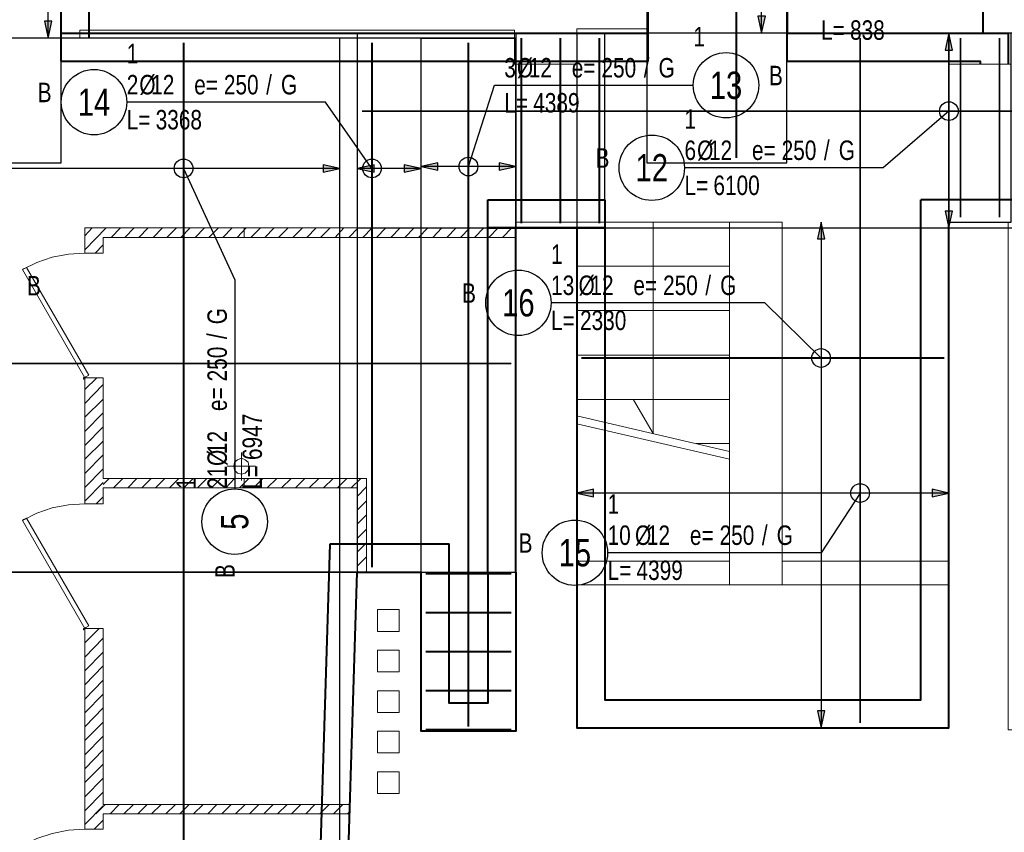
# Model space of a CAD drawing. Header units: millimetres. Extents: x -35363 to 17197, y 5744 to 29461.
# Tile 12 of 29: x -5029 to 1294, y 10625 to 15842. Entities that reach past the tile are written whole.
import ezdxf
from ezdxf.enums import TextEntityAlignment as Align

# ---------------------------------------------------------------- set-up
doc = ezdxf.new("R2010")
doc.units = ezdxf.units.MM
doc.layers.add('BZ_obpp', color=6, linetype='Continuous', plot=False)
doc.layers.add('BZ_pom', color=6, linetype='Continuous', plot=False)
for name, color, linetype in [('BZ_odn', 1, 'Continuous'), ('BZ_opi1', 7, 'Continuous'), ('BZ_opi2', 4, 'Continuous'), ('BZ_P_pow', 101, 'Continuous'), ('BZ_wym', 1, 'Continuous')]:
    doc.layers.add(name, color=color, linetype=linetype)
doc.layers.add('WB_ŻELBET', color=4, linetype='Continuous', lineweight=40)
doc.styles.add('BIKTBG', font='txt', dxfattribs={"width": 0.85})
doc.styles.add('BIKTS', font='bikromsw.shx', dxfattribs={"width": 0.85})
doc.styles.add('BIKWYM', font='bikromsw.shx', dxfattribs={"width": 0.8})
doc.dimstyles.new('BZ_ST_50_mm', dxfattribs={"dimscale": 5, "dimtxt": 25, "dimasz": 1.666667, "dimexe": 24, "dimexo": 0, "dimgap": 0, "dimtad": 0, "dimdec": 1, "dimrnd": 0.5, "dimdsep": 46, "dimtxsty": 'BIKWYM', "dimblk": 'WYM-ST', "dimcen": 0, "dimdle": 20, "dimclrd": 256, "dimclre": 256, "dimclrt": 7, "dimadec": 0, "dimazin": 0, "dimtfac": 0.033333, "dimtdec": 1, "dimtix": 1, "dimtmove": 2, "dimatfit": 3, "dimldrblk": 'WYM-ST', "dimfxl": 0, "dimtvp": 0.8, "dimtolj": 1, "dimtzin": 0, "dimarcsym": 0})

# ---------------------------------------------------------------- blocks, each defined once
blk = doc.blocks.new('bik_BlkOpPretPow', base_point=(-23.7, 3382.3))
at = {"layer": 'BZ_opi1', "style": 'BIKTS', "width": 0.8}
for tag, p in [('SZTUK', (425.3, 3432.3)), ('PRZEDR_FI', (1030, 3432.3)), ('PRZEKROJ', (1106.2, 3432.3)), ('PRZEDR_E', (1382.4, 3432.3)), ('ROZSTAW', (1572.9, 3432.3)), ('PRZEDR_U', (1844.3, 3432.3)), ('SYMBOL', (1939.6, 3432.3)), ('PRZEDR_L', (38.8, 3207.3)), ('DLUGOSC', (224.5, 3207.3)), ('DLUGOSC_SRD', (586.4, 3207.3)), ('UWAGA', (38.8, 3019.8))]:
    blk.add_attdef(tag, p, '', height=125, dxfattribs=at)
at = {"layer": 'BZ_opi1', "style": 'BIKTS', "width": 0.8, "flags": 3}
for tag in ['GATUNEK', 'PRZEDR_SZT']:
    blk.add_attdef(tag, (2162.8, 2119.8), '', height=125, dxfattribs=at)
at = {"layer": 'BZ_opi2', "style": 'BIKTBG', "width": 0.8}
for tag, p in [('PRZEDR_NR', (38.8, 3432.3)), ('NUMER', (235.8, 3432.3))]:
    blk.add_attdef(tag, p, '', height=175, dxfattribs=at)
at = {"layer": 'BZ_pom', "width": 0.8}
for tag, p, height, style in [('POZYCJA', (2162.8, 3432.3), 175, 'BIKTBG'), ('METODA_L', (2162.8, 3207.3), 125, 'BIKTS')]:
    blk.add_attdef(tag, p, '', height=height, dxfattribs=dict(at, style=style))
at = {"layer": 'BZ_wym', "style": 'BIKTS', "width": 0.8, "flags": 3}
for tag, p in [('TYP_PRETA', (2162.8, 3244.8)), ('ID', (2162.8, 3057.3)), ('ID_C', (2162.8, 2869.8)), ('EURO_KOD', (2162.8, 2682.3)), ('HAK_1', (2162.8, 2494.8)), ('HAK_2', (2162.8, 2307.3)), ('b_atr_0', (2162.8, 2119.8))]:
    blk.add_attdef(tag, p, '', height=125, dxfattribs=at)
blk = doc.blocks.new('WYM-ST')
blk.add_hatch(color=256).paths.add_polyline_path([(0, 0), (-13, 2.88), (-13, -2.88)])
blk.add_lwpolyline([(0, 0), (-13, 2.88), (-13, -2.88), (0, 0)])
blk = doc.blocks.new('*D69')
at = {"layer": 'BZ_odn', "lineweight": -2}
blk.add_line((-2980.5, 14886.8), (-7971.9, 14886.8), dxfattribs=at)
at = {"layer": 'Defpoints', "color": 0}
for p in [(-7980.2, 14886.8), (-7980.2, 14886.8), (-2972.2, 14886.8)]:
    blk.add_point(p, dxfattribs=at)
at = {"layer": 'BZ_odn', "linetype": 'ByBlock', "lineweight": -2, "xscale": 8.333333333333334, "yscale": 8.333333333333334, "zscale": 8.333333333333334, "rotation": 180}
blk.add_blockref('WYM-ST', (-7980.2, 14886.8), dxfattribs=at)
at = {"layer": 'BZ_odn', "linetype": 'ByBlock', "lineweight": -2, "xscale": 8.333333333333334, "yscale": 8.333333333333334, "zscale": 8.333333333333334}
blk.add_blockref('WYM-ST', (-2972.2, 14886.8), dxfattribs=at)
blk = doc.blocks.new('*D71')
at = {"layer": 'BZ_odn', "lineweight": -2}
blk.add_line((-4846.1, 15731.5), (-4846.1, 16184.6), dxfattribs=at)
at = {"layer": 'Defpoints', "color": 0}
for p in [(-4846.1, 16192.9), (-4846.1, 16192.9), (-4846.1, 15723.2)]:
    blk.add_point(p, dxfattribs=at)
at = {"layer": 'BZ_odn', "linetype": 'ByBlock', "lineweight": -2, "xscale": 8.333333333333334, "yscale": 8.333333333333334, "zscale": 8.333333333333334}
for p, rotation in [((-4846.1, 16192.9), 90), ((-4846.1, 15723.2), 270)]:
    blk.add_blockref('WYM-ST', p, dxfattribs=dict(at, rotation=rotation))
blk = doc.blocks.new('*D76')
at = {"layer": 'BZ_odn', "lineweight": -2}
blk.add_line((937.7, 14512.9), (937.7, 15746.6), dxfattribs=at)
at = {"layer": 'Defpoints', "color": 0}
for p in [(937.7, 15754.9), (937.7, 15754.9), (937.7, 14504.5)]:
    blk.add_point(p, dxfattribs=at)
at = {"layer": 'BZ_odn', "linetype": 'ByBlock', "lineweight": -2, "xscale": 8.333333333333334, "yscale": 8.333333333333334, "zscale": 8.333333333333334}
for p, rotation in [((937.7, 15754.9), 90), ((937.7, 14504.5), 270)]:
    blk.add_blockref('WYM-ST', p, dxfattribs=dict(at, rotation=rotation))
blk = doc.blocks.new('*D77')
at = {"layer": 'BZ_odn', "lineweight": -2}
blk.add_line((-1850.7, 14898.8), (-2443.4, 14898.8), dxfattribs=at)
at = {"layer": 'Defpoints', "color": 0}
for p in [(-2451.7, 14898.8), (-2451.7, 14898.8), (-1842.4, 14898.8)]:
    blk.add_point(p, dxfattribs=at)
at = {"layer": 'BZ_odn', "linetype": 'ByBlock', "lineweight": -2, "xscale": 8.333333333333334, "yscale": 8.333333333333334, "zscale": 8.333333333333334, "rotation": 180}
blk.add_blockref('WYM-ST', (-2451.7, 14898.8), dxfattribs=at)
at = {"layer": 'BZ_odn', "linetype": 'ByBlock', "lineweight": -2, "xscale": 8.333333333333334, "yscale": 8.333333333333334, "zscale": 8.333333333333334}
blk.add_blockref('WYM-ST', (-1842.4, 14898.8), dxfattribs=at)
blk = doc.blocks.new('*D78')
at = {"layer": 'BZ_odn', "lineweight": -2}
blk.add_line((-2460.1, 14886.8), (-2852.8, 14886.8), dxfattribs=at)
at = {"layer": 'Defpoints', "color": 0}
for p in [(-2861.1, 14886.8), (-2861.1, 14886.8), (-2451.7, 14886.8)]:
    blk.add_point(p, dxfattribs=at)
at = {"layer": 'BZ_odn', "linetype": 'ByBlock', "lineweight": -2, "xscale": 8.333333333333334, "yscale": 8.333333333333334, "zscale": 8.333333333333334, "rotation": 180}
blk.add_blockref('WYM-ST', (-2861.1, 14886.8), dxfattribs=at)
at = {"layer": 'BZ_odn', "linetype": 'ByBlock', "lineweight": -2, "xscale": 8.333333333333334, "yscale": 8.333333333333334, "zscale": 8.333333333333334}
blk.add_blockref('WYM-ST', (-2451.7, 14886.8), dxfattribs=at)
blk = doc.blocks.new('*D79')
at = {"layer": 'BZ_odn', "lineweight": -2}
blk.add_line((929.4, 12802.8), (-1443.7, 12802.8), dxfattribs=at)
at = {"layer": 'Defpoints', "color": 0}
for p in [(-1452, 12802.8), (-1452, 12802.8), (937.7, 12802.8)]:
    blk.add_point(p, dxfattribs=at)
at = {"layer": 'BZ_odn', "linetype": 'ByBlock', "lineweight": -2, "xscale": 8.333333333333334, "yscale": 8.333333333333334, "zscale": 8.333333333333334, "rotation": 180}
blk.add_blockref('WYM-ST', (-1452, 12802.8), dxfattribs=at)
at = {"layer": 'BZ_odn', "linetype": 'ByBlock', "lineweight": -2, "xscale": 8.333333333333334, "yscale": 8.333333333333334, "zscale": 8.333333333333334}
blk.add_blockref('WYM-ST', (937.7, 12802.8), dxfattribs=at)
blk = doc.blocks.new('*D80')
at = {"layer": 'BZ_odn', "lineweight": -2}
blk.add_line((117.2, 14534.3), (117.2, 11304.3), dxfattribs=at)
at = {"layer": 'Defpoints', "color": 0}
for p in [(117.2, 14542.6), (117.2, 11296), (117.2, 11296)]:
    blk.add_point(p, dxfattribs=at)
at = {"layer": 'BZ_odn', "linetype": 'ByBlock', "lineweight": -2, "xscale": 8.333333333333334, "yscale": 8.333333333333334, "zscale": 8.333333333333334}
for p, rotation in [((117.2, 14542.6), 90), ((117.2, 11296), 270)]:
    blk.add_blockref('WYM-ST', p, dxfattribs=dict(at, rotation=rotation))
blk = doc.blocks.new('*D82')
at = {"layer": 'BZ_odn', "lineweight": -2}
blk.add_line((-264.5, 15763.3), (-264.5, 16286.1), dxfattribs=at)
at = {"layer": 'Defpoints', "color": 0}
for p in [(-264.5, 16294.5), (-264.5, 16294.5), (-264.5, 15754.9)]:
    blk.add_point(p, dxfattribs=at)
at = {"layer": 'BZ_odn', "linetype": 'ByBlock', "lineweight": -2, "xscale": 8.333333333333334, "yscale": 8.333333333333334, "zscale": 8.333333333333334}
for p, rotation in [((-264.5, 16294.5), 90), ((-264.5, 15754.9), 270)]:
    blk.add_blockref('WYM-ST', p, dxfattribs=dict(at, rotation=rotation))

msp = doc.modelspace()

# ---------------------------------------------------------------- linework, layer by layer
at = {"color": 7, "linetype": 'Continuous', "lineweight": 9}
for p, q in [((-100.06, 16294.47), (-100.06, 15754.95)), ((-1851.91, 15723.21), (-1851.91, 15773.99)), ((-1001.38, 15783.51), (-1452.03, 15783.51)), ((-4641.56, 15723.21), (-1851.91, 15723.21)), ((-1851.91, 15723.21), (-1851.91, 15555.01)), ((-1842.39, 14542.61), (-1452.03, 14542.61)), ((-1842.39, 14542.61), (-1842.39, 11273.75)), ((-1452.03, 14542.61), (-1452.03, 11295.97)), ((-1452.03, 14542.61), (-471.38, 14542.61)), ((-131.79, 14542.61), (-131.79, 12213.15)), ((-4473.35, 14504.53), (-4609.82, 14364.89)), ((-4562.21, 14504.53), (-4609.82, 14453.75)), ((-1842.39, 14504.53), (-4609.82, 14504.53)), ((-4609.82, 14504.53), (-4609.82, 14342.67)), ((-4381.32, 14504.53), (-4441.61, 14444.23)), ((-4292.45, 14504.53), (-4352.75, 14444.23)), ((-4203.59, 14504.53), (-4263.89, 14444.23)), ((-4111.56, 14504.53), (-4171.85, 14444.23)), ((-4022.69, 14504.53), (-4082.99, 14444.23)), ((-3933.83, 14504.53), (-3994.13, 14444.23)), ((-3841.79, 14504.53), (-3902.09, 14444.23)), ((-3752.93, 14504.53), (-3813.23, 14444.23)), ((-3664.07, 14504.53), (-3724.37, 14444.23)), ((-3575.21, 14504.53), (-3632.33, 14444.23)), ((-3587.9, 14504.53), (-3540.3, 14504.53)), ((-3587.9, 14444.23), (-3587.9, 14504.53)), ((-3483.17, 14504.53), (-3543.47, 14444.23)), ((-3394.31, 14504.53), (-3454.61, 14444.23)), ((-3305.45, 14504.53), (-3365.75, 14444.23)), ((-3213.41, 14504.53), (-3273.71, 14444.23)), ((-3124.55, 14504.53), (-3184.85, 14444.23)), ((-3035.69, 14504.53), (-3095.99, 14444.23)), ((-2946.82, 14504.53), (-3003.95, 14444.23)), ((-2854.79, 14504.53), (-2915.09, 14444.23)), ((-2765.93, 14504.53), (-2826.23, 14444.23)), ((-2677.06, 14504.53), (-2737.36, 14444.23)), ((-2585.03, 14504.53), (-2645.33, 14444.23)), ((-2496.17, 14504.53), (-2556.47, 14444.23)), ((-2407.3, 14504.53), (-2467.6, 14444.23)), ((-2318.44, 14504.53), (-2375.57, 14444.23)), ((-2226.41, 14504.53), (-2286.7, 14444.23)), ((-2137.54, 14504.53), (-2197.84, 14444.23)), ((-2048.68, 14504.53), (-2108.98, 14444.23)), ((-1956.64, 14504.53), (-2016.94, 14444.23)), ((-1867.78, 14504.53), (-1928.08, 14444.23)), ((-1842.39, 14444.23), (-4492.39, 14444.23)), ((-4492.39, 14444.23), (-4492.39, 14342.67)), ((-4006.82, 14444.23), (-3908.44, 14444.23)), ((-3587.9, 14444.23), (-3638.68, 14444.23)), ((-3587.9, 14444.23), (-3638.68, 14444.23)), ((-4492.39, 14396.62), (-4543.17, 14342.67)), ((-4609.82, 14342.67), (-4492.39, 14342.67)), ((-1452.03, 14260.16), (-471.38, 14260.16)), ((-1452.03, 13974.53), (-471.38, 13974.53)), ((-1452.03, 13688.9), (-471.38, 13688.9)), ((-4533.65, 13542.91), (-4609.82, 13466.74)), ((-4609.82, 12733.63), (-4609.82, 13542.91)), ((-4609.82, 13542.91), (-4492.39, 13542.91)), ((-4492.39, 12895.49), (-4492.39, 13542.91)), ((-4492.39, 13498.48), (-4609.82, 13377.88)), ((-4492.39, 13406.44), (-4609.82, 13289.02)), ((-1452.03, 13403.27), (-471.38, 13403.27)), ((-4492.39, 13317.58), (-4609.82, 13196.98)), ((-471.38, 13070.04), (-1452.03, 13298.54)), ((-4492.39, 13228.72), (-4609.82, 13108.12)), ((-471.38, 13019.26), (-1452.03, 13247.76)), ((-4492.39, 13136.68), (-4609.82, 13019.26)), ((-684.01, 13120.82), (-471.38, 13120.82)), ((-4492.39, 13047.82), (-4609.82, 12927.22)), ((-4492.39, 12958.96), (-4609.82, 12838.36)), ((-4492.39, 12870.1), (-4609.82, 12749.5)), ((-4454.31, 12895.49), (-4492.39, 12857.4)), ((-2800.84, 12895.49), (-4492.39, 12895.49)), ((-2861.14, 12835.19), (-4492.39, 12835.19)), ((-4492.39, 12733.63), (-4492.39, 12835.19)), ((-4365.45, 12895.49), (-4425.75, 12835.19)), ((-4276.59, 12895.49), (-4333.71, 12835.19)), ((-4184.55, 12895.49), (-4244.85, 12835.19)), ((-4095.69, 12895.49), (-4155.99, 12835.19)), ((-4006.82, 12895.49), (-4067.12, 12835.19)), ((-4006.82, 12835.19), (-3908.44, 12835.19)), ((-3914.79, 12895.49), (-3975.09, 12835.19)), ((-3825.93, 12895.49), (-3886.23, 12835.19)), ((-3737.06, 12895.49), (-3797.36, 12835.19)), ((-3648.2, 12895.49), (-3705.33, 12835.19)), ((-3587.9, 12895.49), (-3638.68, 12895.49)), ((-3587.9, 12895.49), (-3638.68, 12895.49)), ((-3587.9, 12835.19), (-3638.68, 12835.19)), ((-3587.9, 12835.19), (-3638.68, 12835.19)), ((-3556.17, 12895.49), (-3616.47, 12835.19)), ((-3587.9, 12835.19), (-3587.9, 12895.49)), ((-3467.3, 12895.49), (-3527.6, 12835.19)), ((-3378.44, 12895.49), (-3438.74, 12835.19)), ((-3286.41, 12895.49), (-3346.7, 12835.19)), ((-3197.54, 12895.49), (-3257.84, 12835.19)), ((-3108.68, 12895.49), (-3168.98, 12835.19)), ((-3016.64, 12895.49), (-3076.94, 12835.19)), ((-2927.78, 12895.49), (-2988.08, 12835.19)), ((-2838.92, 12895.49), (-2899.22, 12835.19)), ((-2800.84, 12841.53), (-2861.14, 12781.23)), ((-2861.14, 12295.67), (-2861.14, 12835.19)), ((-2800.84, 12295.67), (-2800.84, 12895.49)), ((-4492.39, 12778.06), (-4536.82, 12733.63)), ((-4609.82, 12733.63), (-4492.39, 12733.63)), ((-2800.84, 12752.67), (-2861.14, 12692.37)), ((-2800.84, 12663.81), (-2861.14, 12603.51)), ((-2800.84, 12571.77), (-2861.14, 12511.47)), ((-2800.84, 12482.91), (-2861.14, 12422.61)), ((-2800.84, 12394.05), (-2861.14, 12333.75)), ((-471.38, 12365.49), (-1452.03, 12365.49)), ((937.73, 12365.49), (-131.79, 12365.49)), ((-2800.84, 12302.01), (-2810.36, 12295.67)), ((-471.38, 12213.15), (-1452.03, 12213.15)), ((-131.79, 12213.15), (-471.38, 12213.15)), ((-131.79, 12213.15), (937.73, 12213.15)), ((-4517.78, 11933.87), (-4609.82, 11841.83)), ((-4606.64, 11933.87), (-4609.82, 11930.7)), ((-4609.82, 10645.37), (-4609.82, 11933.87)), ((-4609.82, 11933.87), (-4492.39, 11933.87)), ((-4492.39, 10804.05), (-4492.39, 11933.87)), ((-4492.39, 11870.4), (-4609.82, 11749.8)), ((-4492.39, 11781.53), (-4609.82, 11660.94)), ((-2591.38, 11654.59), (-2591.38, 11794.23)), ((-4492.39, 11692.67), (-4609.82, 11572.07)), ((-4492.39, 11600.64), (-4609.82, 11480.04)), ((-4492.39, 11511.77), (-4609.82, 11391.17)), ((-2591.38, 11394.35), (-2591.38, 11533.99)), ((-4492.39, 11422.91), (-4609.82, 11302.31)), ((-4492.39, 11330.88), (-4609.82, 11213.45)), ((-2591.38, 11134.11), (-2591.38, 11273.75)), ((937.73, 11295.97), (-1452.03, 11295.97)), ((-4492.39, 11242.01), (-4609.82, 11121.41)), ((-4492.39, 11153.15), (-4609.82, 11032.55)), ((-4492.39, 11061.11), (-4609.82, 10943.69)), ((-4492.39, 10972.25), (-4609.82, 10851.65)), ((-4492.39, 10883.39), (-4609.82, 10762.79)), ((-4568.56, 10804.05), (-4609.82, 10762.79)), ((-4492.39, 10794.53), (-4609.82, 10673.93)), ((-4479.7, 10804.05), (-4540, 10743.75)), ((-2905.57, 10804.05), (-4492.39, 10804.05)), ((-2915.09, 10804.05), (-4492.39, 10804.05)), ((-4390.84, 10804.05), (-4447.96, 10743.75)), ((-4298.8, 10804.05), (-4359.1, 10743.75)), ((-4209.94, 10804.05), (-4270.24, 10743.75)), ((-4121.08, 10804.05), (-4181.38, 10743.75)), ((-4029.04, 10804.05), (-4089.34, 10743.75)), ((-3940.18, 10804.05), (-4000.48, 10743.75)), ((-3851.32, 10804.05), (-3911.61, 10743.75)), ((-3762.45, 10804.05), (-3819.58, 10743.75)), ((-3670.42, 10804.05), (-3730.72, 10743.75)), ((-3581.56, 10804.05), (-3641.85, 10743.75)), ((-3587.9, 10804.05), (-3638.68, 10804.05)), ((-3587.9, 10804.05), (-3638.68, 10804.05)), ((-3492.69, 10804.05), (-3552.99, 10743.75)), ((-3400.66, 10804.05), (-3460.96, 10743.75)), ((-3311.79, 10804.05), (-3372.09, 10743.75)), ((-3222.93, 10804.05), (-3283.23, 10743.75)), ((-3134.07, 10804.05), (-3191.2, 10743.75)), ((-3042.03, 10804.05), (-3102.33, 10743.75)), ((-2953.17, 10804.05), (-3013.47, 10743.75)), ((-2908.74, 10759.62), (-2924.61, 10743.75)), ((-4492.39, 10702.49), (-4549.52, 10645.37)), ((-2915.09, 10743.75), (-4492.39, 10743.75)), ((-4492.39, 10645.37), (-4492.39, 10743.75)), ((-4006.82, 10743.75), (-3908.44, 10743.75)), ((-3613.29, 10743.75), (-3540.3, 10743.75)), ((-3613.29, 10743.75), (-3540.3, 10743.75)), ((-4609.82, 10645.37), (-4492.39, 10645.37))]:
    msp.add_line(p, q, dxfattribs=at)
at = {"color": 7, "linetype": 'Continuous', "lineweight": 20}
for p, q in [((-4609.82, 14342.67), (-4562.21, 14342.67)), ((-4609.82, 13542.91), (-4562.21, 13542.91)), ((-4609.82, 12733.63), (-4562.21, 12733.63)), ((-4609.82, 11933.87), (-4562.21, 11933.87)), ((-4609.82, 10645.37), (-4562.21, 10645.37))]:
    msp.add_line(p, q, dxfattribs=at)
at = {"color": 7, "linetype": 'Continuous', "lineweight": 5}
for p, q in [((-3603.77, 13063.69), (-3603.77, 12882.79)), ((-3514.91, 12974.83), (-3695.81, 12974.83))]:
    msp.add_line(p, q, dxfattribs=at)
at = {"color": 7, "linetype": 'Continuous', "lineweight": 9}
for points in [[(-1242.57, 16313.51), (-1001.38, 16313.51), (-1001.38, 15783.51)], [(-1851.91, 15773.99), (-4641.56, 15773.99), (-4641.56, 15723.21), (-4762.15, 15723.21), (-4762.15, 16243.69)], [(-1452.03, 15783.51), (-1452.03, 15555.01), (-1851.91, 15555.01)], [(-100.06, 15754.95), (937.73, 15754.95), (937.73, 15555.01), (1337.61, 15555.01)], [(-1087.06, 13400.1), (-960.12, 13184.29), (-960.12, 14542.61)], [(-131.79, 14542.61), (-471.38, 14542.61), (-471.38, 12213.15)], [(937.73, 11295.97), (937.73, 14542.61), (1318.56, 14542.61), (1318.56, 11283.27), (1927.91, 11283.27), (1927.91, 12295.67)], [(-4609.82, 14342.67), (-4714.55, 14336.32), (-4819.28, 14317.28), (-4917.66, 14282.37), (-5009.7, 14237.94)], [(-4609.82, 12733.63), (-4714.55, 12727.28), (-4819.28, 12708.24), (-4917.66, 12673.33), (-5009.7, 12625.73)], [(-2972.21, 8715.79), (-2861.14, 12295.67), (-2451.73, 12295.67), (-2451.73, 11273.75), (-1842.39, 11273.75)], [(-2591.38, 11654.59), (-2731.02, 11654.59), (-2731.02, 11794.23), (-2591.38, 11794.23)], [(-2591.38, 11394.35), (-2731.02, 11394.35), (-2731.02, 11533.99), (-2591.38, 11533.99)], [(-2591.38, 11134.11), (-2731.02, 11134.11), (-2731.02, 11273.75), (-2591.38, 11273.75)], [(-4609.82, 10645.37), (-4714.55, 10639.02), (-4819.28, 10616.8), (-4917.66, 10585.07), (-5009.7, 10537.46)]]:
    msp.add_lwpolyline(points, dxfattribs=at)
for points in [[(-4609.82, 13542.91), (-4603.47, 13549.26), (-4584.43, 13558.78), (-4984.31, 14250.64), (-5003.35, 14241.11), (-5009.7, 14237.94)], [(-4609.82, 13539.74), (-4612.99, 13542.91), (-4616.17, 13546.08), (-4619.34, 13542.91), (-4619.34, 13536.56), (-4616.17, 13533.39), (-4612.99, 13536.56)], [(-4609.82, 11933.87), (-4603.47, 11940.22), (-4584.43, 11949.74), (-4984.31, 12641.59), (-5003.35, 12632.07), (-5009.7, 12625.73)], [(-2731.02, 12054.47), (-2731.02, 11914.83), (-2591.38, 11914.83), (-2591.38, 12054.47)], [(-4609.82, 11930.7), (-4612.99, 11933.87), (-4619.34, 11933.87), (-4619.34, 11927.52), (-4616.17, 11924.35), (-4612.99, 11927.52)], [(-2731.02, 11013.51), (-2731.02, 10873.87), (-2591.38, 10873.87), (-2591.38, 11013.51)]]:
    msp.add_lwpolyline(points, close=True, dxfattribs=at)
at = {"color": 7, "linetype": 'Continuous', "lineweight": 5}
msp.add_lwpolyline([(-3556.17, 12974.83), (-3562.51, 12949.44), (-3581.56, 12930.4), (-3603.77, 12924.05), (-3629.16, 12930.4), (-3648.2, 12949.44), (-3654.55, 12974.83), (-3648.2, 13000.22), (-3629.16, 13016.08), (-3603.77, 13025.61), (-3581.56, 13016.08), (-3562.51, 13000.22)], close=True, dxfattribs=at)
at = {"layer": 'BZ_obpp', "color": 1}
for points in [[(-1001.38, 14923.21), (-103.23, 14923.21), (-103.23, 17272.25), (-1001.38, 17272.25)], [(-5660.3, 14923.21), (-4762.15, 14923.21), (-4762.15, 17242.25), (-5660.3, 17242.25)]]:
    msp.add_lwpolyline(points, close=True, dxfattribs=at)
at = {"layer": 'BZ_obpp', "color": 2}
for points in [[(-2861.14, 14504.53), (3299.22, 14504.53), (3299.22, 15754.95), (-2861.14, 15754.95)], [(-1842.39, 14504.53), (-1272.03, 14504.53), (-1272.03, 15754.95), (-1842.39, 15754.95)], [(-1452.03, 11295.97), (937.73, 11295.97), (937.73, 15754.95), (-1452.03, 15754.95)], [(937.73, 14542.61), (1337.61, 14542.61), (1337.61, 15754.53), (937.73, 15754.53)], [(-7976.21, 12295.67), (-1842.39, 12295.67), (-1842.39, 15723.21), (-7976.21, 15723.21)]]:
    msp.add_lwpolyline(points, close=True, dxfattribs=at)
at = {"layer": 'BZ_obpp'}
for points in [[(-7980.24, 8715.79), (-2972.21, 8715.79), (-2972.21, 15723.21), (-7980.24, 15723.21)], [(-2861.14, 12295.67), (-2451.73, 12295.67), (-2451.73, 15723.21), (-2861.14, 15723.21)], [(-1842.39, 11273.75), (-2451.73, 11273.75), (-2451.73, 15723.21), (-1842.39, 15723.21)], [(-7980.24, 8715.79), (-2972.21, 8715.79), (-2861.14, 12295.67), (-7980.24, 12295.67)]]:
    msp.add_lwpolyline(points, close=True, dxfattribs=at)
at = {"layer": 'BZ_odn'}
for centre, radius in [((-493.27, 15420.54), 210), ((-4551.24, 15311.98), 210), ((937.73, 15254.53), 60), ((-969.99, 14890.95), 210), ((-3976.21, 14886.82), 60), ((-2766.73, 14886.82), 60), ((-2147.39, 14898.83), 60), ((-1826.49, 14023.99), 210), ((117.23, 13669.61), 60), ((367.73, 12802.76), 60), ((-3648.12, 12618.9), 210), ((-1463.7, 12419.61), 210)]:
    msp.add_circle(centre, radius, dxfattribs=at)
at = {"layer": 'BZ_P_pow', "color": 2, "const_width": 12}
for points in [[(-427.38, 14953.21), (-427.38, 17242.25)], [(-1807.03, 14534.53), (-1807.03, 15724.95)], [(-1557.03, 14534.53), (-1557.03, 15724.95)], [(-1307.03, 14534.53), (-1307.03, 15724.95)], [(367.73, 11325.97), (367.73, 15724.95)], [(1012.61, 14572.61), (1012.61, 15724.53)], [(1262.61, 14572.61), (1262.61, 15724.53)], [(3269.22, 15254.53), (-2831.14, 15254.53)], [(907.73, 13669.61), (-1422.03, 13669.61)], [(-1872.39, 13634.67), (-7946.21, 13634.67)]]:
    msp.add_lwpolyline(points, dxfattribs=at)
at = {"layer": 'BZ_P_pow', "const_width": 12}
for points in [[(-3976.21, 8745.79), (-3976.21, 15693.21)], [(-2766.73, 12325.67), (-2766.73, 15693.21)], [(-2147.39, 11303.75), (-2147.39, 15693.21)], [(-2421.73, 12284.67), (-1872.39, 12284.67)], [(-2421.73, 12034.67), (-1872.39, 12034.67)], [(-2421.73, 11784.67), (-1872.39, 11784.67)], [(-2421.73, 11534.67), (-1872.39, 11534.67)], [(-2421.73, 11284.67), (-1872.39, 11284.67)]]:
    msp.add_lwpolyline(points, dxfattribs=at)
at = {"layer": 'WB_ŻELBET'}
for p, q in [((1157.61, 15754.95), (1157.61, 16272.25)), ((-2861.14, 12475.67), (-2271.73, 12475.67)), ((-2271.73, 12295.67), (-2271.73, 12475.67))]:
    msp.add_line(p, q, dxfattribs=at)
for points in [[(-995.03, 15754.95), (-995.03, 16313.51)], [(-995.03, 16313.51), (-995.03, 15574.95)], [(-100.06, 16313.51), (-100.06, 15754.95)], [(-100.06, 15574.95), (-100.06, 16313.51)], [(-4762.15, 15574.95), (-4762.15, 16192.91)], [(-4582.15, 15723.21), (-4582.15, 16192.91)], [(-4582.15, 15723.21), (-4582.15, 16192.91)], [(-4762.15, 15754.95), (-995.03, 15754.95)], [(-100.06, 15754.95), (1318.56, 15754.95), (1318.56, 15555.01)], [(-4762.15, 15574.95), (-995.03, 15574.95)], [(-100.06, 15574.95), (1138.56, 15574.95), (1138.56, 15555.01)], [(-2022.39, 12295.67), (-2022.39, 14324.53), (-2022.39, 14684.53)], [(-2022.39, 14684.53), (-1272.03, 14684.53)], [(-1272.03, 14684.53), (-1272.03, 11475.97), (757.73, 11475.97), (757.73, 14684.53)], [(1498.56, 14684.53), (757.73, 14684.53)], [(937.73, 14684.53), (757.73, 14684.53)], [(-1272.03, 14504.53), (-1452.03, 14504.53), (-1452.03, 11295.97), (937.73, 11295.97), (937.73, 14542.61)], [(-1272.03, 14504.53), (-2022.39, 14504.53)], [(-1842.39, 12295.67), (-1842.39, 14504.53), (-2022.39, 14504.53)], [(-2022.39, 14504.53), (-1272.03, 14504.53)], [(-7800.24, 12475.67), (-7800.24, 8895.79), (-3146.72, 8895.79), (-3035.64, 12475.67)], [(-3035.64, 12475.67), (-2800.84, 12475.67)], [(-7980.24, 12295.67), (-7980.24, 8715.79), (-2972.21, 8715.79), (-2861.14, 12295.67)], [(-2861.14, 12295.67), (-2451.73, 12295.67)], [(-1842.39, 12295.67), (-1842.39, 11273.75), (-2451.73, 11273.75), (-2451.73, 12295.67)], [(-2022.39, 12295.67), (-2022.39, 11453.75), (-2271.73, 11453.75), (-2271.73, 12295.67)]]:
    msp.add_lwpolyline(points, dxfattribs=at)

# ---------------------------------------------------------------- block references
ref = msp.add_blockref('bik_BlkOpPretPow', (54.69, 15887.48))
ref.add_attrib('NUMER', '7', dxfattribs={"layer": 'BZ_opi2', "height": 175, "style": 'BIKTBG', "width": 0.8}).set_placement((1540.88, 15887.48), align=Align.MIDDLE_CENTER)
ref.add_attrib('POZYCJA', '1', (1330.88, 16137.48), dxfattribs={"layer": 'BZ_pom', "height": 125, "style": 'BIKTS', "width": 0.8})
ref.add_attrib('SZTUK', '3', (117.19, 15937.48), dxfattribs={"layer": 'BZ_opi1', "height": 125, "style": 'BIKTS', "width": 0.8})
ref.add_attrib('PRZEKROJ', '12', (274.34, 15937.48), dxfattribs={"layer": 'BZ_opi1', "height": 125, "style": 'BIKTS', "width": 0.8})
ref.add_attrib('DLUGOSC', '838', (302.91, 15712.48), dxfattribs={"layer": 'BZ_opi1', "height": 125, "style": 'BIKTS', "width": 0.8})
ref.add_attrib('METODA_L', 'B', (1816.6, 15887.48), dxfattribs={"layer": 'BZ_pom', "height": 125, "style": 'BIKTS', "width": 0.8})
ref.add_attrib('PRZEDR_FI', '%%c', (198.15, 15937.48), dxfattribs={"layer": 'BZ_opi1', "height": 125, "style": 'BIKTS', "width": 0.8})
ref.add_attrib('PRZEDR_L', 'L=', (117.19, 15712.48), dxfattribs={"layer": 'BZ_opi1', "height": 125, "style": 'BIKTS', "width": 0.8})
ref.add_attrib('PRZEDR_E', 'e=', (550.53, 15937.48), dxfattribs={"layer": 'BZ_opi1', "height": 125, "style": 'BIKTS', "width": 0.8})
ref.add_attrib('ROZSTAW', '250', (741, 15937.48), dxfattribs={"layer": 'BZ_opi1', "height": 125, "style": 'BIKTS', "width": 0.8})
ref.add_attrib('PRZEDR_U', '/', (1012.43, 15937.48), dxfattribs={"layer": 'BZ_opi1', "height": 125, "style": 'BIKTS', "width": 0.8})
ref.add_attrib('SYMBOL', 'G', (1107.67, 15937.48), dxfattribs={"layer": 'BZ_opi1', "height": 125, "style": 'BIKTS', "width": 0.8})
ref = msp.add_blockref('bik_BlkOpPretPow', (-1979.46, 15420.54))
ref.add_attrib('NUMER', '13', dxfattribs={"layer": 'BZ_opi2', "height": 175, "style": 'BIKTBG', "width": 0.8}).set_placement((-493.27, 15420.54), align=Align.MIDDLE_CENTER)
ref.add_attrib('POZYCJA', '1', (-703.27, 15670.54), dxfattribs={"layer": 'BZ_pom', "height": 125, "style": 'BIKTS', "width": 0.8})
ref.add_attrib('SZTUK', '3', (-1916.96, 15470.54), dxfattribs={"layer": 'BZ_opi1', "height": 125, "style": 'BIKTS', "width": 0.8})
ref.add_attrib('PRZEKROJ', '12', (-1759.82, 15470.54), dxfattribs={"layer": 'BZ_opi1', "height": 125, "style": 'BIKTS', "width": 0.8})
ref.add_attrib('DLUGOSC', '4389', (-1731.25, 15245.54), dxfattribs={"layer": 'BZ_opi1', "height": 125, "style": 'BIKTS', "width": 0.8})
ref.add_attrib('METODA_L', 'B', (-217.55, 15420.54), dxfattribs={"layer": 'BZ_pom', "height": 125, "style": 'BIKTS', "width": 0.8})
ref.add_attrib('PRZEDR_FI', '%%c', (-1836.01, 15470.54), dxfattribs={"layer": 'BZ_opi1', "height": 125, "style": 'BIKTS', "width": 0.8})
ref.add_attrib('PRZEDR_L', 'L=', (-1916.96, 15245.54), dxfattribs={"layer": 'BZ_opi1', "height": 125, "style": 'BIKTS', "width": 0.8})
ref.add_attrib('PRZEDR_E', 'e=', (-1483.63, 15470.54), dxfattribs={"layer": 'BZ_opi1', "height": 125, "style": 'BIKTS', "width": 0.8})
ref.add_attrib('ROZSTAW', '250', (-1293.15, 15470.54), dxfattribs={"layer": 'BZ_opi1', "height": 125, "style": 'BIKTS', "width": 0.8})
ref.add_attrib('PRZEDR_U', '/', (-1021.72, 15470.54), dxfattribs={"layer": 'BZ_opi1', "height": 125, "style": 'BIKTS', "width": 0.8})
ref.add_attrib('SYMBOL', 'G', (-926.48, 15470.54), dxfattribs={"layer": 'BZ_opi1', "height": 125, "style": 'BIKTS', "width": 0.8})
ref = msp.add_blockref('bik_BlkOpPretPow', (-3065.05, 15311.98))
ref.add_attrib('NUMER', '14', dxfattribs={"layer": 'BZ_opi2', "height": 175, "style": 'BIKTBG', "width": 0.8}).set_placement((-4551.24, 15311.98), align=Align.MIDDLE_CENTER)
ref.add_attrib('POZYCJA', '1', (-4341.24, 15561.98), dxfattribs={"layer": 'BZ_pom', "height": 125, "style": 'BIKTS', "width": 0.8})
ref.add_attrib('SZTUK', '2', (-4341.24, 15361.98), dxfattribs={"layer": 'BZ_opi1', "height": 125, "style": 'BIKTS', "width": 0.8})
ref.add_attrib('PRZEKROJ', '12', (-4184.1, 15361.98), dxfattribs={"layer": 'BZ_opi1', "height": 125, "style": 'BIKTS', "width": 0.8})
ref.add_attrib('DLUGOSC', '3368', (-4155.53, 15136.98), dxfattribs={"layer": 'BZ_opi1', "height": 125, "style": 'BIKTS', "width": 0.8})
ref.add_attrib('METODA_L', 'B', (-4912.67, 15311.98), dxfattribs={"layer": 'BZ_pom', "height": 125, "style": 'BIKTS', "width": 0.8})
ref.add_attrib('PRZEDR_FI', '%%c', (-4260.29, 15361.98), dxfattribs={"layer": 'BZ_opi1', "height": 125, "style": 'BIKTS', "width": 0.8})
ref.add_attrib('PRZEDR_L', 'L=', (-4341.24, 15136.98), dxfattribs={"layer": 'BZ_opi1', "height": 125, "style": 'BIKTS', "width": 0.8})
ref.add_attrib('PRZEDR_E', 'e=', (-3907.91, 15361.98), dxfattribs={"layer": 'BZ_opi1', "height": 125, "style": 'BIKTS', "width": 0.8})
ref.add_attrib('ROZSTAW', '250', (-3717.43, 15361.98), dxfattribs={"layer": 'BZ_opi1', "height": 125, "style": 'BIKTS', "width": 0.8})
ref.add_attrib('PRZEDR_U', '/', (-3446, 15361.98), dxfattribs={"layer": 'BZ_opi1', "height": 125, "style": 'BIKTS', "width": 0.8})
ref.add_attrib('SYMBOL', 'G', (-3350.76, 15361.98), dxfattribs={"layer": 'BZ_opi1', "height": 125, "style": 'BIKTS', "width": 0.8})
ref = msp.add_blockref('bik_BlkOpPretPow', (516.2, 14890.95))
ref.add_attrib('NUMER', '12', dxfattribs={"layer": 'BZ_opi2', "height": 175, "style": 'BIKTBG', "width": 0.8}).set_placement((-969.99, 14890.95), align=Align.MIDDLE_CENTER)
ref.add_attrib('POZYCJA', '1', (-759.99, 15140.95), dxfattribs={"layer": 'BZ_pom', "height": 125, "style": 'BIKTS', "width": 0.8})
ref.add_attrib('SZTUK', '6', (-759.99, 14940.95), dxfattribs={"layer": 'BZ_opi1', "height": 125, "style": 'BIKTS', "width": 0.8})
ref.add_attrib('PRZEKROJ', '12', (-602.85, 14940.95), dxfattribs={"layer": 'BZ_opi1', "height": 125, "style": 'BIKTS', "width": 0.8})
ref.add_attrib('DLUGOSC', '6100', (-574.27, 14715.95), dxfattribs={"layer": 'BZ_opi1', "height": 125, "style": 'BIKTS', "width": 0.8})
ref.add_attrib('METODA_L', 'B', (-1331.42, 14890.95), dxfattribs={"layer": 'BZ_pom', "height": 125, "style": 'BIKTS', "width": 0.8})
ref.add_attrib('PRZEDR_FI', '%%c', (-679.04, 14940.95), dxfattribs={"layer": 'BZ_opi1', "height": 125, "style": 'BIKTS', "width": 0.8})
ref.add_attrib('PRZEDR_L', 'L=', (-759.99, 14715.95), dxfattribs={"layer": 'BZ_opi1', "height": 125, "style": 'BIKTS', "width": 0.8})
ref.add_attrib('PRZEDR_E', 'e=', (-326.66, 14940.95), dxfattribs={"layer": 'BZ_opi1', "height": 125, "style": 'BIKTS', "width": 0.8})
ref.add_attrib('ROZSTAW', '250', (-136.18, 14940.95), dxfattribs={"layer": 'BZ_opi1', "height": 125, "style": 'BIKTS', "width": 0.8})
ref.add_attrib('PRZEDR_U', '/', (135.25, 14940.95), dxfattribs={"layer": 'BZ_opi1', "height": 125, "style": 'BIKTS', "width": 0.8})
ref.add_attrib('SYMBOL', 'G', (230.49, 14940.95), dxfattribs={"layer": 'BZ_opi1', "height": 125, "style": 'BIKTS', "width": 0.8})
ref = msp.add_blockref('bik_BlkOpPretPow', (-6843.51, 14071.33))
ref.add_attrib('NUMER', '4', dxfattribs={"layer": 'BZ_opi2', "height": 175, "style": 'BIKTBG', "width": 0.8}).set_placement((-5257.32, 14071.33), align=Align.MIDDLE_CENTER)
ref.add_attrib('POZYCJA', '1', (-5467.32, 14321.33), dxfattribs={"layer": 'BZ_pom', "height": 125, "style": 'BIKTS', "width": 0.8})
ref.add_attrib('SZTUK', '14', (-6781.01, 14121.33), dxfattribs={"layer": 'BZ_opi1', "height": 125, "style": 'BIKTS', "width": 0.8})
ref.add_attrib('PRZEKROJ', '12', (-6523.86, 14121.33), dxfattribs={"layer": 'BZ_opi1', "height": 125, "style": 'BIKTS', "width": 0.8})
ref.add_attrib('DLUGOSC', '6074', (-6595.29, 13896.33), dxfattribs={"layer": 'BZ_opi1', "height": 125, "style": 'BIKTS', "width": 0.8})
ref.add_attrib('METODA_L', 'B', (-4981.6, 14071.33), dxfattribs={"layer": 'BZ_pom', "height": 125, "style": 'BIKTS', "width": 0.8})
ref.add_attrib('PRZEDR_FI', '%%c', (-6600.05, 14121.33), dxfattribs={"layer": 'BZ_opi1', "height": 125, "style": 'BIKTS', "width": 0.8})
ref.add_attrib('PRZEDR_L', 'L=', (-6781.01, 13896.33), dxfattribs={"layer": 'BZ_opi1', "height": 125, "style": 'BIKTS', "width": 0.8})
ref.add_attrib('PRZEDR_E', 'e=', (-6247.67, 14121.33), dxfattribs={"layer": 'BZ_opi1', "height": 125, "style": 'BIKTS', "width": 0.8})
ref.add_attrib('ROZSTAW', '250', (-6057.2, 14121.33), dxfattribs={"layer": 'BZ_opi1', "height": 125, "style": 'BIKTS', "width": 0.8})
ref.add_attrib('PRZEDR_U', '/', (-5785.77, 14121.33), dxfattribs={"layer": 'BZ_opi1', "height": 125, "style": 'BIKTS', "width": 0.8})
ref.add_attrib('SYMBOL', 'G', (-5690.53, 14121.33), dxfattribs={"layer": 'BZ_opi1', "height": 125, "style": 'BIKTS', "width": 0.8})
ref = msp.add_blockref('bik_BlkOpPretPow', (-245.06, 14023.99))
ref.add_attrib('NUMER', '16', dxfattribs={"layer": 'BZ_opi2', "height": 175, "style": 'BIKTBG', "width": 0.8}).set_placement((-1826.49, 14023.99), align=Align.MIDDLE_CENTER)
ref.add_attrib('POZYCJA', '1', (-1616.49, 14273.99), dxfattribs={"layer": 'BZ_pom', "height": 125, "style": 'BIKTS', "width": 0.8})
ref.add_attrib('SZTUK', '13', (-1616.49, 14073.99), dxfattribs={"layer": 'BZ_opi1', "height": 125, "style": 'BIKTS', "width": 0.8})
ref.add_attrib('PRZEKROJ', '12', (-1364.11, 14073.99), dxfattribs={"layer": 'BZ_opi1', "height": 125, "style": 'BIKTS', "width": 0.8})
ref.add_attrib('DLUGOSC', '2330', (-1430.78, 13848.99), dxfattribs={"layer": 'BZ_opi1', "height": 125, "style": 'BIKTS', "width": 0.8})
ref.add_attrib('METODA_L', 'B', (-2187.92, 14023.99), dxfattribs={"layer": 'BZ_pom', "height": 125, "style": 'BIKTS', "width": 0.8})
ref.add_attrib('PRZEDR_FI', '%%c', (-1440.3, 14073.99), dxfattribs={"layer": 'BZ_opi1', "height": 125, "style": 'BIKTS', "width": 0.8})
ref.add_attrib('PRZEDR_L', 'L=', (-1616.49, 13848.99), dxfattribs={"layer": 'BZ_opi1', "height": 125, "style": 'BIKTS', "width": 0.8})
ref.add_attrib('PRZEDR_E', 'e=', (-1087.92, 14073.99), dxfattribs={"layer": 'BZ_opi1', "height": 125, "style": 'BIKTS', "width": 0.8})
ref.add_attrib('ROZSTAW', '250', (-897.44, 14073.99), dxfattribs={"layer": 'BZ_opi1', "height": 125, "style": 'BIKTS', "width": 0.8})
ref.add_attrib('PRZEDR_U', '/', (-626.01, 14073.99), dxfattribs={"layer": 'BZ_opi1', "height": 125, "style": 'BIKTS', "width": 0.8})
ref.add_attrib('SYMBOL', 'G', (-530.78, 14073.99), dxfattribs={"layer": 'BZ_opi1', "height": 125, "style": 'BIKTS', "width": 0.8})
ref = msp.add_blockref('bik_BlkOpPretPow', (-3648.12, 14171.75), dxfattribs=dict(rotation=90))
ref.add_attrib('NUMER', '5', dxfattribs={"layer": 'BZ_opi2', "height": 175, "rotation": 90, "style": 'BIKTBG', "width": 0.8}).set_placement((-3648.12, 12618.9), align=Align.MIDDLE_CENTER)
ref.add_attrib('POZYCJA', '1', (-3898.12, 12828.9), dxfattribs={"layer": 'BZ_pom', "height": 125, "rotation": 90, "style": 'BIKTS', "width": 0.8})
ref.add_attrib('SZTUK', '21', (-3698.12, 12828.9), dxfattribs={"layer": 'BZ_opi1', "height": 125, "rotation": 90, "style": 'BIKTS', "width": 0.8})
ref.add_attrib('PRZEKROJ', '12', (-3698.12, 13052.71), dxfattribs={"layer": 'BZ_opi1', "height": 125, "rotation": 90, "style": 'BIKTS', "width": 0.8})
ref.add_attrib('DLUGOSC', '6947', (-3473.12, 13014.61), dxfattribs={"layer": 'BZ_opi1', "height": 125, "rotation": 90, "style": 'BIKTS', "width": 0.8})
ref.add_attrib('METODA_L', 'B', (-3648.12, 12257.47), dxfattribs={"layer": 'BZ_pom', "height": 125, "rotation": 90, "style": 'BIKTS', "width": 0.8})
ref.add_attrib('PRZEDR_FI', '%%c', (-3698.12, 12976.52), dxfattribs={"layer": 'BZ_opi1', "height": 125, "rotation": 90, "style": 'BIKTS', "width": 0.8})
ref.add_attrib('PRZEDR_L', 'L=', (-3473.12, 12828.9), dxfattribs={"layer": 'BZ_opi1', "height": 125, "rotation": 90, "style": 'BIKTS', "width": 0.8})
ref.add_attrib('PRZEDR_E', 'e=', (-3698.12, 13328.9), dxfattribs={"layer": 'BZ_opi1', "height": 125, "rotation": 90, "style": 'BIKTS', "width": 0.8})
ref.add_attrib('ROZSTAW', '250', (-3698.12, 13519.37), dxfattribs={"layer": 'BZ_opi1', "height": 125, "rotation": 90, "style": 'BIKTS', "width": 0.8})
ref.add_attrib('PRZEDR_U', '/', (-3698.12, 13790.8), dxfattribs={"layer": 'BZ_opi1', "height": 125, "rotation": 90, "style": 'BIKTS', "width": 0.8})
ref.add_attrib('SYMBOL', 'G', (-3698.12, 13886.04), dxfattribs={"layer": 'BZ_opi1', "height": 125, "rotation": 90, "style": 'BIKTS', "width": 0.8})
ref = msp.add_blockref('bik_BlkOpPretPow', (117.73, 12419.61))
ref.add_attrib('NUMER', '15', dxfattribs={"layer": 'BZ_opi2', "height": 175, "style": 'BIKTBG', "width": 0.8}).set_placement((-1463.7, 12419.61), align=Align.MIDDLE_CENTER)
ref.add_attrib('POZYCJA', '1', (-1253.7, 12669.61), dxfattribs={"layer": 'BZ_pom', "height": 125, "style": 'BIKTS', "width": 0.8})
ref.add_attrib('SZTUK', '10', (-1253.7, 12469.61), dxfattribs={"layer": 'BZ_opi1', "height": 125, "style": 'BIKTS', "width": 0.8})
ref.add_attrib('PRZEKROJ', '12', (-1001.32, 12469.61), dxfattribs={"layer": 'BZ_opi1', "height": 125, "style": 'BIKTS', "width": 0.8})
ref.add_attrib('DLUGOSC', '4399', (-1067.99, 12244.61), dxfattribs={"layer": 'BZ_opi1', "height": 125, "style": 'BIKTS', "width": 0.8})
ref.add_attrib('METODA_L', 'B', (-1825.13, 12419.61), dxfattribs={"layer": 'BZ_pom', "height": 125, "style": 'BIKTS', "width": 0.8})
ref.add_attrib('PRZEDR_FI', '%%c', (-1077.51, 12469.61), dxfattribs={"layer": 'BZ_opi1', "height": 125, "style": 'BIKTS', "width": 0.8})
ref.add_attrib('PRZEDR_L', 'L=', (-1253.7, 12244.61), dxfattribs={"layer": 'BZ_opi1', "height": 125, "style": 'BIKTS', "width": 0.8})
ref.add_attrib('PRZEDR_E', 'e=', (-725.13, 12469.61), dxfattribs={"layer": 'BZ_opi1', "height": 125, "style": 'BIKTS', "width": 0.8})
ref.add_attrib('ROZSTAW', '250', (-534.65, 12469.61), dxfattribs={"layer": 'BZ_opi1', "height": 125, "style": 'BIKTS', "width": 0.8})
ref.add_attrib('PRZEDR_U', '/', (-263.23, 12469.61), dxfattribs={"layer": 'BZ_opi1', "height": 125, "style": 'BIKTS', "width": 0.8})
ref.add_attrib('SYMBOL', 'G', (-167.99, 12469.61), dxfattribs={"layer": 'BZ_opi1', "height": 125, "style": 'BIKTS', "width": 0.8})

# ---------------------------------------------------------------- dimensions: what is measured, and where the dimension line sits
at = {"layer": 'BZ_odn'}
for p1, p2, picture, middle in [((-264.52, 15754.95), (-264.52, 16294.47), '*D82', (-264.52, 16024.71)), ((-4846.1, 15723.21), (-4846.1, 16192.91), '*D71', (-4846.1, 15958.06)), ((937.73, 14504.53), (937.73, 15754.95), '*D76', (937.73, 15129.74)), ((-1842.39, 14898.83), (-2451.73, 14898.83), '*D77', (-2147.06, 14898.83)), ((-2972.21, 14886.82), (-7980.24, 14886.82), '*D69', (-5476.23, 14886.82)), ((-2451.73, 14886.82), (-2861.14, 14886.82), '*D78', (-2656.44, 14886.82)), ((117.23, 14542.61), (117.23, 11295.97), '*D80', (117.23, 12919.29)), ((937.73, 12802.76), (-1452.03, 12802.76), '*D79', (-257.15, 12802.76))]:
    dim = msp.add_aligned_dim(p1=p1, p2=p2, distance=0, text=' ', dimstyle='BZ_ST_50_mm', override={"dimexe": 0, "dimdle": 0, "dimse1": 1, "dimse2": 1}, dxfattribs=at)
    dim.commit()
    dim.dimension.update_dxf_attribs({"geometry": picture, "text_midpoint": middle})

# ---------------------------------------------------------------- leaders
at = {"layer": 'BZ_odn', "has_arrowhead": 0}
for points in [[(-2147.39, 14898.83), (-1979.46, 15420.54), (-703.27, 15420.54)], [(-2766.73, 14886.82), (-3065.05, 15311.98), (-4341.24, 15311.98)], [(937.73, 15254.53), (516.2, 14890.95), (-759.99, 14890.95)], [(-3976.21, 14886.82), (-3648.12, 14171.75), (-3648.12, 12828.9)], [(117.23, 13669.61), (-245.06, 14023.99), (-1616.49, 14023.99)], [(367.73, 12802.76), (117.73, 12419.61), (-1253.7, 12419.61)]]:
    msp.add_leader(points, dimstyle='BZ_ST_50_mm', dxfattribs=at)

doc.saveas('drawing.dxf')
